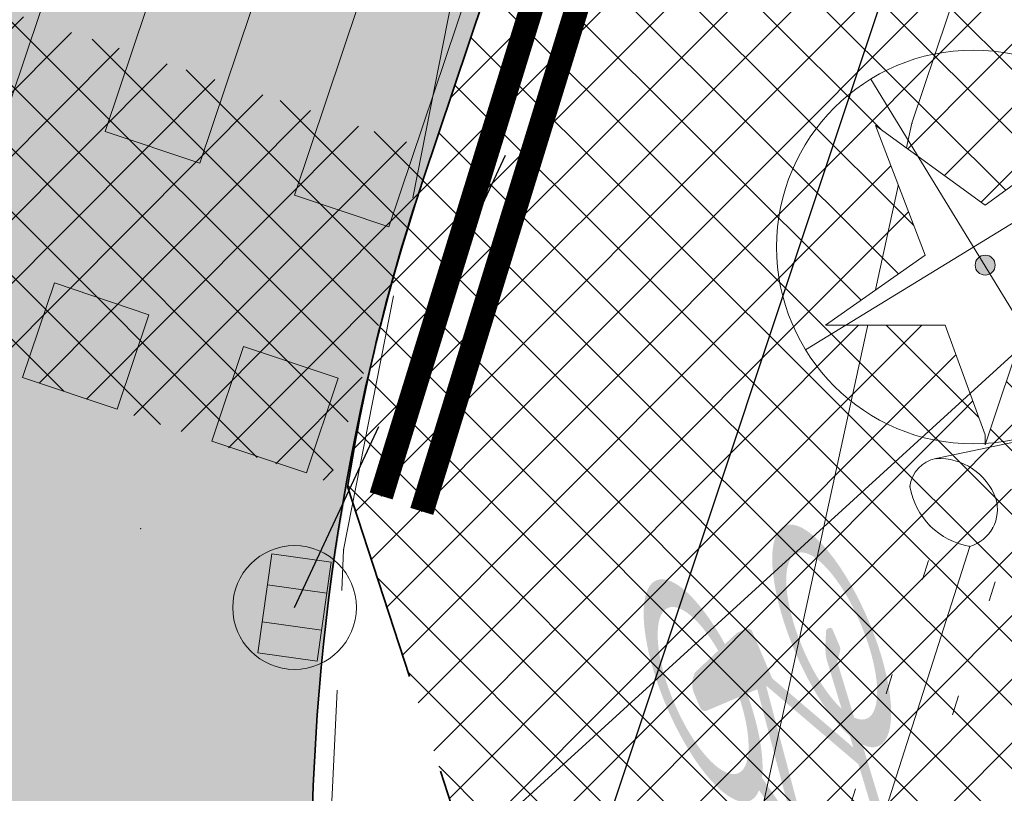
# Model space of a CAD drawing. Header units: metres. Extents: x 6599594 to 6600699, y 5687867 to 5691114.
# Tile 18 of 256: x 6599845 to 6599850, y 5688537 to 5688541. Entities that reach past the tile are written whole.
import ezdxf

# ---------------------------------------------------------------- set-up
doc = ezdxf.new("R2010")
doc.units = ezdxf.units.M
doc.header["$MEASUREMENT"] = 0
doc.set_wipeout_variables(frame=1)
for name, pattern in [('1', [0]), ('BUF', [0]), ('BUG', [1.5, 1, -0.5]), ('BUW', [1.5, 1, -0.5]), ('GUK', [2, 1.5, -0.5]), ('GUZ', [1, 0.5, -0.5]), ('L_0_06', [2, 1.5, -0.5]), ('L_0_5D_00', [0.75, 0, 0.5, -0.25]), ('UBE', [1.5, 1, -0.5]), ('UPE', [0]), ('UPT', [0])]:
    doc.linetypes.add(name, pattern=pattern)
doc.layers.get('0').update_dxf_attribs({"color": 253, "linetype": 'CONTINUOUS', "lineweight": 13})
for name, color, linetype in [('__gaPionowe', 7, 'CONTINUOUS'), ('__gaPoziome', 7, 'CONTINUOUS'), ('ga_peo', 7, 'CONTINUOUS'), ('zzz.gaHSDomyslna', 7, 'CONTINUOUS')]:
    doc.layers.add(name, color=color, linetype=linetype)
for name, color, linetype, lineweight in [('_kd', 14, 'CONTINUOUS', 30), ('_KDPRZYKANALIK', 14, 'BUW', 30), ('_kolor jezdnia', 4, '1', 0), ('_kolor ścieżka', 10, '1', 0), ('_kolor ścieżka @ 1', 10, '1', 0), ('_kraweznik', 7, 'CONTINUOUS', 35), ('_kraweznik niski', 150, 'CONTINUOUS', 35), ('_obrzeze', 10, 'BUG', 35), ('_wycinka', 10, 'BUF', 15), ('Dzialki', 130, '1', 30), ('Kontury', 252, 'GUK', 9), ('OT_Komunikacja', 7, 'CONTINUOUS', 0), ('OT_ZagospodarowanieTerenu_P', 7, 'CONTINUOUS', 0), ('UEEPB_L_0', 1, 'UBE', 9), ('UEEPON_L_0', 1, 'UPE', 9), ('UTTPOM_L_0', 30, 'UPT', 9), ('Uzytki', 252, 'GUZ', 9)]:
    doc.layers.add(name, color=color, linetype=linetype, lineweight=lineweight)
doc.styles.get("Standard").update_dxf_attribs({"font": 'ARIALN.TTF', "width": 0.75, "height": 1.199999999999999})
doc.dimstyles.new('GA-LEADER', dxfattribs={"dimtxt": 1, "dimasz": 1, "dimexe": 1, "dimexo": 1, "dimgap": 1, "dimtad": 1, "dimtxsty": 'Standard', "dimcen": 1, "dimadec": 0, "dimazin": 0, "dimtfac": 1, "dimtmove": 0, "dimatfit": 3, "dimfxl": 1, "dimarcsym": 0})
pattern_1 = [(45, (0, 0), (-0.1590990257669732, 0.1590990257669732), []), (135, (0, 0), (-0.1590990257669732, -0.1590990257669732), [])]

# ---------------------------------------------------------------- blocks, each defined once
blk = doc.blocks.new('ergere')
at = {"layer": '_kd', "lineweight": 18}
for p, q in [((6591128.565092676, 5695242.152406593), (6591128.865092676, 5695242.152406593)), ((6591128.565092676, 5695241.964670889), (6591128.865092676, 5695241.964670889))]:
    blk.add_line(p, q, dxfattribs=at)
blk.add_lwpolyline([(6591128.565092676, 5695242.308538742), (6591128.865092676, 5695242.308538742), (6591128.865092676, 5695241.808538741), (6591128.565092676, 5695241.808538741)], close=True, dxfattribs=at)
blk.add_circle((6591128.715092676, 5695242.058538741), 0.31, dxfattribs=at)
blk = doc.blocks.new('gaHSPos')
at = {"color": 0, "linetype": 'Continuous', "lineweight": 0}
blk.add_point((0, 0), dxfattribs=at)
blk = doc.blocks.new('*U56')
at = {"layer": 'zzz.gaHSDomyslna', "color": 180, "const_width": 0.12}
blk.add_lwpolyline([(0, 0), (-1.272550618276, -4.127611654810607)], dxfattribs=at)
at = {"color": 180}
for p in [(0, 0), (-1.272550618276, -4.127611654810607)]:
    blk.add_blockref('gaHSPos', p, dxfattribs=at)
blk = doc.blocks.new('ddddd')
at = {"layer": '_wycinka'}
for p, q in [((6600244.106448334, 5690836.218476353), (6600245.135551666, 5690834.535523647)), ((6600245.462476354, 5690835.891551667), (6600243.779523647, 5690834.862448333))]:
    blk.add_line(p, q, dxfattribs=at)
blk.add_circle((6600244.621, 5690835.377), 0.986329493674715, dxfattribs=at)
blk = doc.blocks.new('148')
at = {"color": 0, "linetype": 'Continuous', "lineweight": 13}
blk.add_wipeout([(-2.0004137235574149e-13, -1.7000000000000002), (-0.39999999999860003, -0.6000000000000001), (-1.6, -0.6000000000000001), (-0.6000000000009, 0.09999999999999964), (-1.0999999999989, 1.4000000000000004), (-2.0004137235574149e-13, 0.5999999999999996), (1.0999999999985, 1.4000000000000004), (0.6000000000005, 0.09999999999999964), (1.5, -0.6000000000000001), (0.4000000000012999, -0.6000000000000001), (-2.0004137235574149e-13, -1.8000000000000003)], dxfattribs=at)
at = {"linetype": 'Continuous', "lineweight": 13}
blk.add_hatch(color=0, dxfattribs=at).paths.add_polyline_path([(0, -0.1, 1), (0, 0.1, 1)])
at = {"color": 0, "linetype": 'Continuous', "lineweight": 13, "flags": 128}
blk.add_lwpolyline([(0, -1.7), (-0.4, -0.6), (-1.6, -0.6), (-0.6, 0.1), (-1.1, 1.399999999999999), (0, 0.6), (1.1, 1.399999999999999), (0.6, 0.1), (1.5, -0.6), (0.4, -0.6), (0, -1.8)], close=True, dxfattribs=at)
at = {"color": 0, "linetype": 'Continuous', "lineweight": 13}
blk.add_circle((0, 0), 0.1, dxfattribs=at)
blk = doc.blocks.new('*U1202')
at = {"layer": 'zzz.gaHSDomyslna'}
for points in [[(3.731772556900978, 0.1177824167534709), (4.689899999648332, 2.969999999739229), (5.165000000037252, 2.814199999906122), (4.205743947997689, -0.0414379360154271)], [(4.679715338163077, -0.2006582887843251), (5.640200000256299, 2.658499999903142), (6.115299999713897, 2.502700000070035), (5.153686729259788, -0.3598786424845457)], [(5.627658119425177, -0.5190989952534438), (6.590400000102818, 2.347000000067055), (7.065600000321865, 2.191200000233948), (6.101629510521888, -0.6783193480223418)], [(4.424962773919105, -0.9590125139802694), (4.898934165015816, -1.118232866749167), (4.739699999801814, -1.592199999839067), (4.265700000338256, -1.433000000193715)], [(5.372905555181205, -1.277453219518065), (5.846876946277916, -1.436673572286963), (5.687699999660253, -1.910699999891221), (5.213700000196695, -1.751399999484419)]]:
    blk.add_hatch(color=182, dxfattribs=at).paths.add_polyline_path(points)
at = {"layer": 'zzz.gaHSDomyslna', "color": 182, "linetype": 'Continuous', "lineweight": 0}
for points in [[(3.731772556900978, 0.1177824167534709), (4.689899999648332, 2.969999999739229), (5.165000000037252, 2.814199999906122), (4.205743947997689, -0.0414379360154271)], [(4.679715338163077, -0.2006582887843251), (5.640200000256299, 2.658499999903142), (6.115299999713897, 2.502700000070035), (5.153686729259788, -0.3598786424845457)], [(5.627658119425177, -0.5190989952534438), (6.590400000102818, 2.347000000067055), (7.065600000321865, 2.191200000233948), (6.101629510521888, -0.6783193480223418)], [(4.424962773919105, -0.9590125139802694), (4.898934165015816, -1.118232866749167), (4.739699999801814, -1.592199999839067), (4.265700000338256, -1.433000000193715)], [(5.372905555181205, -1.277453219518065), (5.846876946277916, -1.436673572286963), (5.687699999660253, -1.910699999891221), (5.213700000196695, -1.751399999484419)]]:
    blk.add_lwpolyline(points, close=True, dxfattribs=at)
at = {"layer": 'zzz.gaHSDomyslna', "color": 182}
blk.add_blockref('gaHSPos', (5.884828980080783, -1.97688072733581), dxfattribs=at)
blk = doc.blocks.new('z.ga4-peo_5')
at = {"layer": 'ga_peo'}
h = blk.add_hatch(color=250, dxfattribs=at)
h.paths.add_polyline_path([(-0.25, 0, 1), (0.25, 0, 1)])
h.paths.add_polyline_path([(0.22, 0, -1), (-0.22, 0, -1)], flags=16)
blk.add_hatch(color=7, dxfattribs=at).paths.add_polyline_path([(-0.22, 0, 1), (0.22, 0, 1)])
blk = doc.blocks.new('*U1281')
at = {"layer": 'zzz.gaHSDomyslna', "color": 182, "rotation": 266.7107383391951}
blk.add_blockref('z.ga4-peo_5', (0, 0), dxfattribs=at)
at = {"layer": 'zzz.gaHSDomyslna', "color": 182}
blk.add_blockref('gaHSPos', (0, 0), dxfattribs=at)
blk.add_blockref('gaHSPos', (0, 0), dxfattribs=at)
blk = doc.blocks.new('*U1225')
at = {"linetype": 'Continuous', "lineweight": 0}
h = blk.add_hatch(color=0, dxfattribs=at)
edge = h.paths.add_edge_path()
edge.add_ellipse((-0.3500000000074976, 0.5999999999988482), major_axis=(0, 0.6000000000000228), ratio=0.3333333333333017, start_angle=352.7756741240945, end_angle=347.298609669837)
edge.add_line((-0.2379739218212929, 1.097042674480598), (-0.2315602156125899, 1.156915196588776))
edge.add_line((-0.2315602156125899, 1.156915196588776), (0.0049111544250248, 0.6839724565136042))
edge.add_arc((-0.0171736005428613, 0.672930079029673), 0.0246915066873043, -6.480149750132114e-12, 26.56505117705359, ccw=False)
edge.add_line((0.007517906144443, 0.6729300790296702), (0.0075179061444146, 0.4246915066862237))
edge.add_arc((0.032209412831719, 0.4246915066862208), 0.0246915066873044, 180, 270.0000000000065)
edge.add_line((0.032209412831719, 0.3999999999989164), (0.0760291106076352, 0.3999999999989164))
edge.add_arc((0.0760291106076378, 0.4246915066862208), 0.0246915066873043, 269.9999999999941, 290.3551038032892)
edge.add_line((0.0846177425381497, 0.4015418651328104), (0.1583063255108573, 0.4288806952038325))
edge.add_ellipse((0.349999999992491, 0.5999999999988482), major_axis=(0, 0.6000000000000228), ratio=0.3333333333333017, start_angle=131.7543516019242, end_angle=366.2961051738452)
edge.add_line((0.2871538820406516, 1.169608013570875), (0.2152697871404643, 1.519009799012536))
edge.add_line((0.2152697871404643, 1.519009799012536), (0.2505309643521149, 1.76523323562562))
edge.add_line((0.2505309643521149, 1.76523323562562), (0.256238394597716, 1.765233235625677))
edge.add_line((0.256238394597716, 1.765233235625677), (0.271304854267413, 1.807733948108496))
edge.add_line((0.271304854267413, 1.807733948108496), (0.271304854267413, 1.863168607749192))
edge.add_line((0.271304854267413, 1.863168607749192), (0.1430894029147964, 1.863168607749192))
edge.add_line((0.1430894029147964, 1.863168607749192), (0.1368954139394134, 1.807733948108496))
edge.add_line((0.1368954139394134, 1.807733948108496), (0.2025543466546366, 1.765233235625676))
edge.add_line((0.2025543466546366, 1.765233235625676), (0.1848099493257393, 1.641330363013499))
edge.add_line((0.1848099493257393, 1.641330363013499), (-0.1796683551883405, 1.641330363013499))
edge.add_line((-0.1796683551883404, 1.641330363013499), (-0.1591600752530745, 1.832776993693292))
edge.add_spline(control_points=[(-0.1591600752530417, 1.832776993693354), (-0.1570904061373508, 1.839129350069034), (-0.1468880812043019, 1.858757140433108), (-0.1198635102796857, 1.861324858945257), (-0.1004585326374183, 1.863168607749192)], knot_values=[0, 0, 0, 0, 0.0202501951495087, 0.0718217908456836, 0.0718217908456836, 0.0718217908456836, 0.0718217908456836], degree=3, periodic=0)
edge.add_line((-0.1004585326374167, 1.863168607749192), (-0.0500000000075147, 1.863168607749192))
edge.add_line((-0.0500000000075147, 1.863168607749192), (-0.0500000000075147, 1.999999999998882))
edge.add_line((-0.0500000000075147, 1.999999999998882), (-0.1309817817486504, 1.999999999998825))
edge.add_spline(control_points=[(-0.13098178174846, 1.999999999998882), (-0.1393453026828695, 1.998699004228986), (-0.1489517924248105, 1.994455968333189), (-0.1568901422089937, 1.98915083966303)], knot_values=[0.0674842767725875, 0.0674842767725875, 0.0674842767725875, 0.0674842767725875, 0.0937358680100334, 0.0937358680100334, 0.0937358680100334, 0.0937358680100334], degree=3, periodic=0)
edge.add_arc((-0.1158451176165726, 1.918452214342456), 0.0817495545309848, 120.1378761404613, 168.8932970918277)
edge.add_line((-0.1960635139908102, 1.934200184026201), (-0.2789103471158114, 1.160817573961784))
h.paths.add_polyline_path([(-0.1948081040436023, 1.499999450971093), (0.1645697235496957, 1.499999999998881), (0.0499999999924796, 0.6999999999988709), (-0.2221906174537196, 1.244381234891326)], flags=16)
edge = h.paths.add_edge_path(flags=16)
edge.add_ellipse((-0.3500000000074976, 0.5999999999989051), major_axis=(0, -0.4499999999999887), ratio=0.3500721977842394, start_angle=172.4065935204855, end_angle=524.7460656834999, ccw=False)
edge.add_line((-0.293937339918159, 1.020539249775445), (-0.3245900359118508, 0.7343935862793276))
edge.add_arc((-0.3373168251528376, 0.7357569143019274), 0.0127996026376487, 322.797032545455, 353.88563826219, ccw=False)
edge.add_line((-0.3271219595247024, 0.7280177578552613), (-0.3593446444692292, 0.6855705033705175))
edge.add_arc((-0.3302445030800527, 0.6634799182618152), 0.0365350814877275, 142.7970325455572, 179.9999999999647)
edge.add_line((-0.3667795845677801, 0.6634799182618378), (-0.366779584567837, 0.5711774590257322))
edge.add_arc((-0.3539799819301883, 0.5711774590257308), 0.0127996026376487, 180, 270.0000000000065)
edge.add_line((-0.3539799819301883, 0.558377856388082), (-0.3459871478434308, 0.558377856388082))
edge.add_arc((-0.345987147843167, 0.5711774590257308), 0.0127996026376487, 269.9999999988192, 333.0194612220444)
edge.add_spline(control_points=[(-0.3345806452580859, 0.5653704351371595), (-0.3223100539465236, 0.5894730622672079), (-0.3007053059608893, 0.6324936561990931), (-0.2827209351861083, 0.6805993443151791), (-0.2801993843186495, 0.7028830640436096), (-0.2800171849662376, 0.7045650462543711)], knot_values=[0.0078877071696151, 0.0078877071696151, 0.0078877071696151, 0.0078877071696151, 0.089430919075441, 0.1528578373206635, 0.1580227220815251, 0.1580227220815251, 0.1580227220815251, 0.1580227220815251], degree=3, periodic=0)
edge.add_line((-0.2800171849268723, 0.7045650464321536), (-0.2531900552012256, 0.9549987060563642))
edge = h.paths.add_edge_path(flags=16)
edge.add_line((0.195220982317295, 1.379012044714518), (0.2489608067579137, 1.117802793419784))
edge.add_ellipse((0.349999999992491, 0.5999999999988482), major_axis=(0, 0.6000000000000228), ratio=0.3333333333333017, start_angle=371.0414200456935, end_angle=423.1107733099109)
edge.add_line((0.1527973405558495, 0.6999999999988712), (0.0979809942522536, 0.6999999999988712))
edge.add_line((0.0979809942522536, 0.6999999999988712), (0.195220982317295, 1.379012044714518))
edge = h.paths.add_edge_path(flags=16)
edge.add_ellipse((0.349999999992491, 0.5999999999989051), major_axis=(0, -0.4499999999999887), ratio=0.3500721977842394, start_angle=316.31798467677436, end_angle=596.9330963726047, ccw=False)
edge.add_line((0.2020913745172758, 0.4451251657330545), (0.3499999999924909, 0.4999999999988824))
edge.add_arc((0.2781116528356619, 0.5949437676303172), 0.1190892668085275, 307.1318264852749, 362.4333669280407)
edge.add_line((0.3970935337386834, 0.5999999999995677), (0.3970935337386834, 0.6753084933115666))
edge.add_arc((0.372402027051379, 0.6753084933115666), 0.0246915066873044, 0, 90)
edge.add_line((0.372402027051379, 0.699999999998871), (0.1964064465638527, 0.6999999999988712))

msp = doc.modelspace()

# ---------------------------------------------------------------- hatches: boundary and pattern name
at = {"layer": '_kolor jezdnia'}
h = msp.add_hatch(dxfattribs=at)
h.set_pattern_fill('ANSI37', color=4, scale=3.5)
h.set_pattern_definition([(45, (0, 0), (-0.3093592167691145, 0.3093592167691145), []), (135, (0, 0), (-0.3093592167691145, -0.3093592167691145), [])])
edge = h.paths.add_edge_path()
edge.add_line((6599833.066047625, 5688539.933393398), (6599850.649511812, 5688527.983462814))
edge.add_arc((6599857.337592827, 5688536.653968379), 10.95025544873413, 169.5012687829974, 232.3548431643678, ccw=False)
edge.add_arc((6599858.085851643, 5688536.618142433), 11.69295282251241, 162.2507788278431, 169.9967502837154, ccw=False)
edge.add_line((6599846.949484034, 5688540.182754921), (6599847.823506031, 5688542.793750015))
edge.add_line((6599847.823506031, 5688542.793750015), (6599849.895278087, 5688548.982823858))
edge.add_line((6599849.895278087, 5688548.982823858), (6599852.434748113, 5688556.56906746))
edge.add_line((6599852.434748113, 5688556.56906746), (6599928.48625871, 5688783.760284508))
edge.add_line((6599928.48625871, 5688783.760284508), (6599931.025728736, 5688791.34652811))
edge.add_line((6599931.025728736, 5688791.34652811), (6599996.657773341, 5688987.411326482))
edge.add_line((6599996.657773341, 5688987.411326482), (6599999.197243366, 5688994.997570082))
edge.add_line((6599999.197243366, 5688994.997570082), (6600021.930100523, 5689062.908193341))
edge.add_line((6600021.930100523, 5689062.908193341), (6600017.620224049, 5689067.371531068))
edge.add_line((6600017.620224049, 5689067.371531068), (6600016.714558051, 5689064.654078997))
edge.add_line((6600016.714558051, 5689064.654078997), (6600012.423620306, 5689051.835617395))
edge.add_line((6600012.423620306, 5689051.835617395), (6600009.884150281, 5689044.249373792))
edge.add_line((6600009.884150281, 5689044.249373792), (6599977.53516164, 5688947.612159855))
edge.add_line((6599977.53516164, 5688947.612159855), (6599974.995691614, 5688940.025916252))
edge.add_line((6599974.995691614, 5688940.025916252), (6599942.096912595, 5688841.746295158))
edge.add_line((6599942.096912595, 5688841.746295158), (6599939.557442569, 5688834.160051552))
edge.add_line((6599939.557442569, 5688834.160051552), (6599882.679288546, 5688664.246042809))
edge.add_line((6599882.679288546, 5688664.246042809), (6599880.139818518, 5688656.659799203))
edge.add_line((6599880.139818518, 5688656.659799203), (6599852.46454386, 5688573.984527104))
edge.add_line((6599852.46454386, 5688573.984527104), (6599842.470137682, 5688544.127903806))
edge.add_arc((6599835.706422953, 5688546.652910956), 7.219660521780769, 248.5480913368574, 339.52856074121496, ccw=False)
h.paths.add_polyline_path([(6600044.653202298, 5689172.271628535), (6600046.276244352, 5689181.431901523), (6600047.759199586, 5689189.801539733), (6600051.0603021, 5689208.432603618), (6600052.368792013, 5689215.817578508), (6600054.808584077, 5689229.587499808), (6600056.11707399, 5689236.972474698), (6600057.346666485, 5689243.912161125), (6600058.655146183, 5689251.297078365), (6600058.831439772, 5689252.292060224), (6600060.098987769, 5689259.445963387), (6600060.139929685, 5689259.677035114), (6600061.407468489, 5689266.830886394), (6600072.329030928, 5689328.470998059), (6600073.637511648, 5689335.855921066), (6600077.337304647, 5689356.73715072), (6600078.820259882, 5689365.106788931), (6600081.142794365, 5689378.214921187), (6600082.538516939, 5689386.092227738), (6600095.187867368, 5689457.483787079), (6600091.082877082, 5689465.8405575), (6600089.043088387, 5689454.328211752), (6600087.870641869, 5689447.711051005), (6600087.560133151, 5689445.958573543), (6600086.562151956, 5689440.326076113), (6600082.433200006, 5689417.022719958), (6600080.95024477, 5689408.65308175), (6600077.202698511, 5689387.502337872), (6600075.719743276, 5689379.132699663), (6600073.469199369, 5689366.430874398), (6600071.986244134, 5689358.061236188), (6600069.98686466, 5689346.776955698), (6600068.591142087, 5689338.899649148), (6600065.559290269, 5689321.78820693), (6600064.163567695, 5689313.910900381), (6600059.719426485, 5689288.828650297), (6600058.323703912, 5689280.951343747), (6600057.563846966, 5689276.662793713), (6600056.168124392, 5689268.785487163), (6600054.804920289, 5689261.091711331), (6600053.409197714, 5689253.21440478), (6600053.264817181, 5689252.399536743), (6600051.869094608, 5689244.522230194), (6600051.183555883, 5689240.653124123), (6600049.787833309, 5689232.775817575), (6600046.593849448, 5689214.749319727), (6600045.198126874, 5689206.872013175), (6600044.41754409, 5689202.466488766), (6600042.934588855, 5689194.096850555), (6600036.429952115, 5689157.38538759), (6600034.946996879, 5689149.01574938), (6600030.579776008, 5689124.367629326), (6600027.529365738, 5689107.151445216), (6600024.895072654, 5689094.014582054), (6600030.583685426, 5689094.264316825), (6600032.945013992, 5689106.191885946), (6600043.170247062, 5689163.901990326)])
edge = h.paths.add_edge_path()
edge.add_line((6600111.106812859, 5689535.144351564), (6600111.256844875, 5689535.85214863))
edge.add_line((6600111.256844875, 5689535.85214863), (6600112.915748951, 5689543.678261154))
edge.add_line((6600112.915748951, 5689543.678261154), (6600117.304772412, 5689564.384094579))
edge.add_line((6600117.304772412, 5689564.384094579), (6600119.067357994, 5689572.699339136))
edge.add_line((6600119.067357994, 5689572.699339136), (6600120.087667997, 5689577.512794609))
edge.add_line((6600120.087667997, 5689577.512794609), (6600121.642890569, 5689584.849775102))
edge.add_line((6600121.642890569, 5689584.849775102), (6600128.436769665, 5689616.900852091))
edge.add_line((6600128.436769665, 5689616.900852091), (6600129.991992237, 5689624.237832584))
edge.add_line((6600129.991992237, 5689624.237832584), (6600132.660554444, 5689636.827148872))
edge.add_line((6600132.660554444, 5689636.827148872), (6600133.208838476, 5689639.444704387))
edge.add_line((6600133.208838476, 5689639.444704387), (6600134.848957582, 5689647.274775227))
edge.add_line((6600134.848957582, 5689647.274775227), (6600138.97649476, 5689666.979995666))
edge.add_line((6600138.97649476, 5689666.979995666), (6600140.51410642, 5689674.320687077))
edge.add_line((6600140.51410642, 5689674.320687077), (6600145.209128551, 5689696.735129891))
edge.add_line((6600145.209128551, 5689696.735129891), (6600146.746740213, 5689704.075821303))
edge.add_line((6600146.746740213, 5689704.075821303), (6600151.462308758, 5689726.588354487))
edge.add_line((6600151.462308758, 5689726.588354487), (6600152.999920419, 5689733.929045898))
edge.add_line((6600152.999920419, 5689733.929045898), (6600155.244070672, 5689744.642813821))
edge.add_line((6600155.244070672, 5689744.642813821), (6600156.781682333, 5689751.983505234))
edge.add_line((6600156.781682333, 5689751.983505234), (6600161.635515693, 5689775.156126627))
edge.add_line((6600161.635515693, 5689775.156126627), (6600163.378142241, 5689783.475576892))
edge.add_line((6600163.378142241, 5689783.475576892), (6600163.850769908, 5689785.731942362))
edge.add_line((6600163.850769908, 5689785.731942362), (6600167.028500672, 5689800.902704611))
edge.add_line((6600167.028500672, 5689800.902704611), (6600179.49088801, 5689860.399222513))
edge.add_line((6600179.49088801, 5689860.399222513), (6600181.233514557, 5689868.718672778))
edge.add_line((6600181.233514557, 5689868.718672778), (6600181.84713393, 5689871.648144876))
edge.add_line((6600181.84713393, 5689871.648144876), (6600183.384745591, 5689878.988836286))
edge.add_line((6600183.384745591, 5689878.988836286), (6600184.935818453, 5689886.393792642))
edge.add_line((6600184.935818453, 5689886.393792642), (6600186.575937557, 5689894.223863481))
edge.add_line((6600186.575937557, 5689894.223863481), (6600194.05133812, 5689929.912074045))
edge.add_line((6600194.05133812, 5689929.912074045), (6600195.691457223, 5689937.742144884))
edge.add_line((6600195.691457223, 5689937.742144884), (6600202.915799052, 5689972.231779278))
edge.add_line((6600202.915799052, 5689972.231779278), (6600204.555918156, 5689980.061850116))
edge.add_line((6600204.555918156, 5689980.061850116), (6600206.062781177, 5689987.255744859))
edge.add_line((6600206.062781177, 5689987.255744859), (6600207.702900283, 5689995.085815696))
edge.add_line((6600207.702900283, 5689995.085815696), (6600210.232559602, 5690007.162628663))
edge.add_line((6600210.232559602, 5690007.162628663), (6600211.694938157, 5690014.144150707))
edge.add_arc((6600028.177652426, 5690052.584442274), 187.5000004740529, 348.1696294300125, 357.4195276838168)
edge.add_line((6600215.487522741, 5690044.142720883), (6600208.310270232, 5690026.480446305))
edge.add_arc((6600032.903933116, 5690051.97907145), 177.2500013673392, 348.1696294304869, 351.7289130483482, ccw=False)
edge.add_line((6600206.38894146, 5690015.640182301), (6600205.966941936, 5690013.625519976))
edge.add_line((6600205.966941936, 5690013.625519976), (6600204.326822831, 5690005.795449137))
edge.add_line((6600204.326822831, 5690005.795449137), (6600197.076961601, 5689971.183982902))
edge.add_line((6600197.076961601, 5689971.183982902), (6600195.334335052, 5689962.864532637))
edge.add_line((6600195.334335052, 5689962.864532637), (6600193.44722506, 5689953.855305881))
edge.add_line((6600193.44722506, 5689953.855305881), (6600191.909227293, 5689946.512771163))
edge.add_line((6600191.909227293, 5689946.512771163), (6600185.496844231, 5689915.899498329))
edge.add_line((6600185.496844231, 5689915.899498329), (6600183.856521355, 5689908.068454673))
edge.add_line((6600183.856521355, 5689908.068454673), (6600182.066605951, 5689899.523243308))
edge.add_line((6600182.066605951, 5689899.523243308), (6600180.32407057, 5689891.204228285))
edge.add_line((6600180.32407057, 5689891.204228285), (6600174.320344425, 5689862.541919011))
edge.add_line((6600174.320344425, 5689862.541919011), (6600172.577809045, 5689854.222903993))
edge.add_line((6600172.577809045, 5689854.222903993), (6600163.663810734, 5689811.666703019))
edge.add_line((6600163.663810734, 5689811.666703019), (6600162.023782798, 5689803.837067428))
edge.add_line((6600162.023782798, 5689803.837067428), (6600160.924220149, 5689798.587659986))
edge.add_line((6600160.924220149, 5689798.587659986), (6600159.279208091, 5689790.734229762))
edge.add_line((6600159.279208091, 5689790.734229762), (6600157.107250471, 5689780.365115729))
edge.add_line((6600157.107250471, 5689780.365115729), (6600155.462238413, 5689772.511685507))
edge.add_line((6600155.462238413, 5689772.511685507), (6600153.380318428, 5689762.572418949))
edge.add_line((6600153.380318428, 5689762.572418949), (6600151.735124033, 5689754.718118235))
edge.add_line((6600151.735124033, 5689754.718118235), (6600148.586504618, 5689739.686336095))
edge.add_line((6600148.586504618, 5689739.686336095), (6600146.885007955, 5689731.563243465))
edge.add_line((6600146.885007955, 5689731.563243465), (6600141.75088822, 5689707.052510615))
edge.add_line((6600141.75088822, 5689707.052510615), (6600140.110896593, 5689699.223048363))
edge.add_line((6600140.110896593, 5689699.223048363), (6600133.483561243, 5689667.583574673))
edge.add_line((6600133.483561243, 5689667.583574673), (6600131.860394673, 5689659.834436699))
edge.add_line((6600131.860394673, 5689659.834436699), (6600131.740984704, 5689659.26436315))
edge.add_line((6600131.740984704, 5689659.26436315), (6600130.117814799, 5689651.515209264))
edge.add_line((6600130.117814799, 5689651.515209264), (6600127.27873359, 5689637.961189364))
edge.add_line((6600127.27873359, 5689637.961189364), (6600126.924568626, 5689636.290366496))
edge.add_line((6600126.924568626, 5689636.290366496), (6600125.166244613, 5689627.995226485))
edge.add_line((6600125.166244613, 5689627.995226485), (6600118.009503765, 5689594.232298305))
edge.add_line((6600118.009503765, 5689594.232298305), (6600116.25117975, 5689585.937158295))
edge.add_line((6600116.25117975, 5689585.937158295), (6600113.665314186, 5689573.737975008))
edge.add_line((6600113.665314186, 5689573.737975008), (6600111.898534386, 5689565.402943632))
edge.add_line((6600111.898534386, 5689565.402943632), (6600104.889982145, 5689532.339115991))
edge.add_line((6600104.889982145, 5689532.339115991), (6600103.22663594, 5689524.492047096))
edge.add_line((6600103.22663594, 5689524.492047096), (6600096.623876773, 5689493.342605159))
edge.add_line((6600096.623876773, 5689493.342605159), (6600094.968986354, 5689485.535427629))
edge.add_line((6600094.968986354, 5689485.535427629), (6600094.300101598, 5689482.379870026))
edge.add_line((6600094.300101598, 5689482.379870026), (6600099.182814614, 5689478.891218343))
edge.add_line((6600099.182814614, 5689478.891218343), (6600099.494506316, 5689480.361667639))
edge.add_line((6600099.494506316, 5689480.361667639), (6600111.106812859, 5689535.144351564))
edge = h.paths.add_edge_path()
edge.add_arc((6600239.213891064, 5690851.400367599), 10.00000000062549, -2.8342403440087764, 76.13703556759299, ccw=False)
edge.add_line((6600249.201658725, 5690850.905901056), (6600249.082723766, 5690848.503524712))
edge.add_line((6600249.082723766, 5690848.503524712), (6600247.016487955, 5690806.767468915))
edge.add_line((6600247.016487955, 5690806.767468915), (6600246.092398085, 5690789.152178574))
edge.add_line((6600246.092398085, 5690789.152178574), (6600233.768116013, 5690572.015170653))
edge.add_line((6600233.768116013, 5690572.015170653), (6600228.959056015, 5690465.296202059))
edge.add_line((6600228.959056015, 5690465.296202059), (6600234.588724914, 5690465.017134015))
edge.add_line((6600234.588724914, 5690465.017134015), (6600239.262540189, 5690571.767576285))
edge.add_line((6600239.262540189, 5690571.767576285), (6600252.50503885, 5690806.400146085))
edge.add_line((6600252.50503885, 5690806.400146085), (6600254.569211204, 5690848.094521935))
edge.add_arc((6600262.559425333, 5690847.6989487), 7.999999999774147, 76.13703557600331, 177.1657596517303, ccw=False)
edge.add_line((6600264.476229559, 5690855.465921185), (6600241.609896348, 5690861.109083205))
edge = h.paths.add_edge_path()
edge.add_line((6600250.031475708, 5690451.625307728), (6600250.231741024, 5690455.772579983))
edge.add_line((6600250.231741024, 5690455.772579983), (6600246.257763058, 5690456.417303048))
edge.add_line((6600246.257763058, 5690456.417303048), (6600242.171761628, 5690456.61060902))
edge.add_arc((6600242.563100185, 5690464.586983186), 7.985968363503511, 176.9123644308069, 267.1911945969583, ccw=False)
edge.add_line((6600234.588724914, 5690465.017134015), (6600228.959056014, 5690465.296202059))
edge.add_arc((6600220.965133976, 5690465.657286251), 8.002072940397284, 267.8289300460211, 357.413716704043, ccw=False)
edge.add_line((6600220.661989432, 5690457.660957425), (6600212.406915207, 5690458.119572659))
edge.add_line((6600212.406915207, 5690458.119572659), (6600208.431872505, 5690457.817501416))
edge.add_line((6600208.431872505, 5690457.817501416), (6600208.233912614, 5690454.548331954))
edge.add_line((6600208.233912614, 5690454.548331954), (6600212.129565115, 5690453.127270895))
edge.add_line((6600212.129565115, 5690453.127270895), (6600218.640548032, 5690452.76554962))
edge.add_line((6600218.640548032, 5690452.76554962), (6600216.486747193, 5690452.885205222))
edge.add_line((6600216.486747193, 5690452.885205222), (6600220.468905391, 5690452.663974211))
edge.add_arc((6600220.025145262, 5690444.676291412), 7.99999997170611, -0.3386579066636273, 86.8201700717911, ccw=False)
edge.add_line((6600228.025005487, 5690444.629006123), (6600227.803602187, 5690439.649256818))
edge.add_line((6600227.803602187, 5690439.649256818), (6600226.885525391, 5690435.936828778))
edge.add_line((6600226.885525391, 5690435.936828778), (6600225.534849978, 5690405.967249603))
edge.add_line((6600225.534849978, 5690405.967249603), (6600226.115199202, 5690402.187514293))
edge.add_line((6600226.115199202, 5690402.187514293), (6600213.445139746, 5690121.008786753))
edge.add_line((6600213.445139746, 5690121.008786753), (6600213.352800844, 5690118.960058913))
edge.add_line((6600213.352800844, 5690118.960058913), (6600209.980184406, 5690044.131649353))
edge.add_arc((6600203.98626942, 5690044.401803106), 5.999999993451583, 257.4162346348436, 357.41934921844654, ccw=False)
edge.add_line((6600202.679069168, 5690038.545931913), (6600201.589735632, 5690033.666039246))
edge.add_line((6600201.589735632, 5690033.666039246), (6600203.67987942, 5690033.199458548))
edge.add_arc((6600202.372679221, 5690027.343587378), 5.999999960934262, -8.27108729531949, 77.41623506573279, ccw=False)
edge.add_line((6600208.310270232, 5690026.480446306), (6600215.487522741, 5690044.142720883))
edge.add_line((6600215.487522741, 5690044.142720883), (6600216.199687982, 5690059.9446614))
edge.add_line((6600216.199687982, 5690059.9446614), (6600216.537356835, 5690067.437056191))
edge.add_line((6600216.537356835, 5690067.437056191), (6600223.893528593, 5690230.66011469))
edge.add_line((6600223.893528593, 5690230.66011469), (6600224.231197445, 5690238.152509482))
edge.add_line((6600224.231197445, 5690238.152509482), (6600233.507835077, 5690443.987992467))
edge.add_arc((6600241.499722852, 5690443.627812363), 7.999999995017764, 87.29208981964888, 177.4195277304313, ccw=False)
edge.add_line((6600241.877677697, 5690451.618879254), (6600246.021541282, 5690451.422886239))
edge.add_line((6600246.021541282, 5690451.422886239), (6600246.427694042, 5690451.44338883))
edge.add_line((6600246.427694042, 5690451.44338883), (6600246.79397003, 5690451.461878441))
edge.add_line((6600246.79397003, 5690451.461878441), (6600250.031475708, 5690451.625307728))
edge = h.paths.add_edge_path()
edge.add_line((6600007.33756506, 5689086.20374581), (6600006.980466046, 5689080.740822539))
edge.add_line((6600006.980466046, 5689080.740822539), (6600007.229745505, 5689080.720859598))
edge.add_line((6600007.229745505, 5689080.720859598), (6600008.093335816, 5689080.601653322))
edge.add_line((6600008.093335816, 5689080.601653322), (6600008.702681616, 5689080.53831051))
edge.add_arc((6600008.140193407, 5689070.554142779), 9.999999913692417, -18.557800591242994, 86.77547804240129, ccw=False)
edge.add_line((6600017.620224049, 5689067.371531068), (6600021.930100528, 5689062.908193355))
edge.add_arc((6599734.83819726, 5689159.011261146), 302.7499967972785, 341.4922000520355, 343.8640860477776)
edge.add_arc((6600034.895369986, 5689072.315877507), 9.581213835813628, 98.63328270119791, 164.5273290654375, ccw=False)
edge.add_line((6600033.457137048, 5689081.788529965), (6600033.832640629, 5689081.798737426))
edge.add_line((6600033.832640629, 5689081.798737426), (6600034.422462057, 5689082.05700874))
edge.add_line((6600034.422462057, 5689082.05700874), (6600036.833623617, 5689082.139040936))
edge.add_line((6600036.833623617, 5689082.139040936), (6600036.730225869, 5689087.148851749))
edge.add_line((6600036.730225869, 5689087.148851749), (6600036.579860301, 5689087.134303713))
edge.add_arc((6600036.479565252, 5689093.136286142), 6.002820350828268, 169.1687651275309, 270.9573417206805, ccw=False)
edge.add_line((6600030.583685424, 5689094.264316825), (6600024.895072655, 5689094.014582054))
edge.add_arc((6600015.200558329, 5689096.162123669), 9.929528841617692, 271.0943432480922, 347.5094668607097, ccw=False)
edge.add_arc((6600014.909438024, 5689089.646776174), 3.446070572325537, 264.4236009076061, 278.0194998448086, ccw=False)
edge.add_line((6600014.574573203, 5689086.217014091), (6600014.299554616, 5689086.232508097))
edge.add_line((6600014.299554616, 5689086.232508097), (6600010.474232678, 5689086.448019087))
edge.add_line((6600010.474232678, 5689086.448019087), (6600007.33756506, 5689086.20374581))
edge = h.paths.add_edge_path()
edge.add_line((6600105.490725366, 5689463.953528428), (6600106.927559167, 5689464.047234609))
edge.add_line((6600106.927559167, 5689464.047234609), (6600107.835, 5689468.66))
edge.add_line((6600107.835, 5689468.66), (6600105.311960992, 5689469.414366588))
edge.add_arc((6600107.008997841, 5689477.232359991), 8.000059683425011, 168.0325628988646, 257.75291091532, ccw=False)
edge.add_line((6600099.182814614, 5689478.891218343), (6600094.300101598, 5689482.379870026))
edge.add_arc((6600586.245114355, 5689378.104238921), 502.8750369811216, 168.032376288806, 169.9522165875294)
edge.add_line((6600091.082877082, 5689465.8405575), (6600095.187867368, 5689457.483787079))
edge.add_arc((6600103.065173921, 5689456.088064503), 8.000000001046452, 77.7533362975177, 169.9524553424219, ccw=False)
edge.add_line((6600104.762140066, 5689463.906012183), (6600105.490725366, 5689463.953528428))
at = {"layer": '_kolor ścieżka'}
h = msp.add_hatch(dxfattribs=at)
h.set_pattern_fill('ANSI37', color=256, scale=1.8)
h.set_pattern_definition(pattern_1)
h.paths.add_polyline_path([(6599841.369873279, 5688542.172614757), (6599840.031729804, 5688540.873109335), (6599846.481133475, 5688538.671831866), (6599846.999667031, 5688540.332668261)])
at = {"layer": '_kolor ścieżka @ 1'}
h = msp.add_hatch(dxfattribs=at)
h.set_pattern_fill('ANSI37', color=10, scale=1.8)
h.set_pattern_definition(pattern_1)
edge = h.paths.add_edge_path()
edge.add_line((6599877.145262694, 5688659.244027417), (6599854.614951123, 5688591.938475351))
edge.add_line((6599854.614951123, 5688591.938475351), (6599854.214414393, 5688589.387325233))
edge.add_line((6599854.214414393, 5688589.387325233), (6599839.435327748, 5688545.233719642))
edge.add_arc((6599834.523035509, 5688547.748213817), 5.518450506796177, 246.51508714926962, 332.8930934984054, ccw=False)
edge.add_line((6599832.323891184, 5688542.686883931), (6599836.925902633, 5688539.594394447))
edge.add_arc((6599835.881373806, 5688546.52869976), 7.012533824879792, 278.5661808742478, 339.9794081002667)
edge.add_line((6599842.470137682, 5688544.127903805), (6599857.359687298, 5688588.607952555))
edge.add_line((6599857.359687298, 5688588.607952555), (6599857.303782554, 5688591.591210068))
edge.add_line((6599857.303782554, 5688591.591210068), (6599879.508971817, 5688657.925513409))
edge.add_line((6599879.508971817, 5688657.925513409), (6599879.193548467, 5688658.558370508))
edge.add_line((6599879.193548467, 5688658.558370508), (6599877.145262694, 5688659.244027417))
h.paths.add_polyline_path([(6599879.193548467, 5688658.558370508), (6599879.508971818, 5688657.925513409), (6599881.413574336, 5688663.615196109), (6599880.780717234, 5688663.299772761), (6599878.732431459, 5688663.985429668), (6599877.145262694, 5688659.244027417)])
h.paths.add_polyline_path([(6599938.92659587, 5688835.425765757), (6599938.611172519, 5688836.058622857), (6599936.562886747, 5688836.744279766), (6599878.732431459, 5688663.985429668), (6599880.780717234, 5688663.299772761), (6599881.413574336, 5688663.615196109)])
h.paths.add_polyline_path([(6599974.364844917, 5688941.291630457), (6599974.049421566, 5688941.924487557), (6599972.001135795, 5688942.610144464), (6599936.562886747, 5688836.744279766), (6599938.611172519, 5688836.058622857), (6599938.92659587, 5688835.425765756)])
h.paths.add_polyline_path([(6599974.049421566, 5688941.924487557), (6599974.364844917, 5688941.291630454), (6600009.253303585, 5689045.515087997), (6600008.937880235, 5689046.147945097), (6600006.889594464, 5689046.833602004), (6599972.001135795, 5688942.610144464)])
h.paths.add_polyline_path([(6600008.937880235, 5689046.147945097), (6600009.253303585, 5689045.515087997), (6600011.157906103, 5689051.204770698), (6600010.525049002, 5689050.889347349), (6600008.476763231, 5689051.575004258), (6600006.889594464, 5689046.833602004)])
edge = h.paths.add_edge_path()
edge.add_arc((6599858.085851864, 5688536.618142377), 11.69295304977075, 162.2507788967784, 169.9967501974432)
edge.add_line((6599846.570656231, 5688538.649255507), (6599849.824991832, 5688528.706403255))
edge.add_line((6599849.824991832, 5688528.706403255), (6599853.13552, 5688528.731057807))
edge.add_line((6599853.13552, 5688528.731057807), (6599849.868997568, 5688538.728963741))
edge.add_line((6599849.868997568, 5688538.728963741), (6599850.886451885, 5688541.768438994))
edge.add_line((6599850.886451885, 5688541.768438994), (6599849.938171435, 5688542.085872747))
edge.add_line((6599849.938171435, 5688542.085872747), (6599847.823506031, 5688542.793750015))
edge.add_line((6599847.823506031, 5688542.793750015), (6599846.949484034, 5688540.182754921))
edge = h.paths.add_edge_path()
edge.add_arc((6600008.743460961, 5689068.123037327), 7.659999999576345, 341.4922000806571, 372.1491631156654)
edge.add_line((6600016.231900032, 5689069.735141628), (6600014.371922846, 5689078.374983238))
edge.add_arc((6600008.140193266, 5689070.554142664), 10.00000004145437, 51.45178747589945, 78.26461791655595)
edge.add_line((6600010.174112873, 5689080.345116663), (6600010.018184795, 5689077.57739322))
edge.add_arc((6600009.814745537, 5689075.098871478), 2.486856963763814, 14.594442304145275, 85.30763078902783, ccw=False)
edge.add_line((6600012.221360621, 5689075.725498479), (6600013.747330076, 5689068.63716722))
edge.add_line((6600013.747330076, 5689068.63716722), (6600013.596857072, 5689066.921144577))
edge.add_line((6600013.596857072, 5689066.921144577), (6600008.476763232, 5689051.575004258))
edge.add_line((6600008.476763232, 5689051.575004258), (6600010.525049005, 5689050.889347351))
edge.add_line((6600010.525049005, 5689050.889347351), (6600011.157906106, 5689051.204770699))
edge.add_line((6600011.157906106, 5689051.204770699), (6600016.007289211, 5689065.69149478))

# ---------------------------------------------------------------- linework, layer by layer
for p in [(6599849.519999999, 5688538.789999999), (6599849.432303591, 5688538.741075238), (6599849.702819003, 5688538.739228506), (6599849.389999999, 5688538.650000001), (6599849.819999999, 5688538.59), (6599849.492040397, 5688538.452040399), (6599849.804880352, 5688538.442981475), (6599846.552, 5688538.332), (6599849.69, 5688538.349999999), (6599849.690000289, 5688538.350000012)]:
    msp.add_point(p)
at = {"layer": '_KDPRZYKANALIK'}
msp.add_line((6599846.306069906, 5688538.043807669), (6599848.846357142, 5688543.487519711), dxfattribs=at)
at = {"layer": '_kraweznik'}
msp.add_arc((6599857.446025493, 5688536.714343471), 11.05473928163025, 161.7147020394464, 201.0885831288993, dxfattribs=at)
at = {"layer": '_kraweznik niski'}
msp.add_line((6599847.823506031, 5688542.793750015), (6599846.949484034, 5688540.182754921), dxfattribs=at)
msp.add_arc((6599855.650429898, 5688537.23006258), 9.188299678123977, 161.2552008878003, 171.1374035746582, dxfattribs=at)
at = {"layer": '_obrzeze'}
msp.add_line((6599846.570656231, 5688538.649255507), (6599849.824991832, 5688528.706403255), dxfattribs=at)
at = {"layer": 'Dzialki', "linetype": 'CONTINUOUS'}
msp.add_line((6599846.599999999, 5688533.139999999), (6599862.41, 5688580.589999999), dxfattribs=at)
at = {"layer": 'Kontury', "flags": 128}
msp.add_lwpolyline([(6599859.38, 5688571.500000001), (6599846.599999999, 5688533.139999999)], dxfattribs=at)
at = {"layer": 'OT_Komunikacja', "linetype": 'L_0_06', "flags": 128}
msp.add_lwpolyline([(6599830.381, 5688541.518), (6599832.43, 5688540.17), (6599834.032999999, 5688539.808999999), (6599835.899000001, 5688539.769), (6599838.229, 5688540.283), (6599839.801, 5688541.378), (6599840.957000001, 5688542.641999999), (6599841.946, 5688544.233), (6599842.981, 5688546.463000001), (6599844.54, 5688549.766), (6599847.802, 5688558.673999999), (6599859.215999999, 5688593.004), (6599869.316, 5688623.313), (6599880.054, 5688655.461), (6599887.112, 5688676.928000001), (6599898.514, 5688710.594), (6599908.271, 5688739.608), (6599919.396, 5688772.84), (6599928.325, 5688799.898), (6599938.810999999, 5688831.006), (6599950.421, 5688865.375999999), (6599958.497000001, 5688888.960999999), (6599970.528, 5688925.428), (6599978.860999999, 5688950.605999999), (6599989.609, 5688982.858000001), (6599998.617999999, 5689010.071000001), (6600012.734, 5689051.822999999), (6600018.488999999, 5689069.467), (6600021.036000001, 5689068.575), (6600023.247, 5689067.867), (6600017.518000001, 5689050.600999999), (6600003.368, 5689008.782), (6599994.355999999, 5688981.576999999), (6599983.461999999, 5688948.918999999), (6599975.107999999, 5688923.722000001), (6599962.815999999, 5688887.686), (6599954.794, 5688863.779), (6599943.492999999, 5688829.895), (6599932.869999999, 5688798.349000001), (6599924.065999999, 5688771.694), (6599912.638000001, 5688737.741999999), (6599903.06, 5688709.048), (6599891.75, 5688675.233), (6599884.692999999, 5688654.154), (6599873.725, 5688621.617999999), (6599863.844999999, 5688591.383), (6599852.386, 5688557.182000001), (6599849.157, 5688547.781999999), (6599847.243, 5688541.844999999), (6599846.552, 5688538.332), (6599846.448, 5688536.110000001), (6599846.752000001, 5688533.656), (6599847.53, 5688531.899), (6599849.014000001, 5688530.028), (6599851.005, 5688527.600999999), (6599864.999, 5688518.208), (6599870.235, 5688514.64), (6599868.129999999, 5688511.801), (6599866.941, 5688509.679), (6599847.255, 5688522.615000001), (6599839.452999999, 5688528.171), (6599826.778999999, 5688536.641), (6599806.084999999, 5688550.355000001), (6599808.095, 5688552.987), (6599809.804999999, 5688555.463000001)], close=True, dxfattribs=at)
at = {"layer": 'OT_ZagospodarowanieTerenu_P'}
msp.add_point((6599849.767000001, 5688539.759), dxfattribs=at)
at = {"layer": 'UEEPB_L_0', "linetype": 'L_0_5D_00'}
for p, q in [((6599848.173321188, 5688534.18332142), (6599849.523321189, 5688538.403321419)), ((6599848.506678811, 5688534.07667858), (6599849.856678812, 5688538.2966785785))]:
    msp.add_line(p, q, dxfattribs=at)
at = {"layer": 'UEEPON_L_0', "linetype": 'Continuous', "flags": 128}
for points in [[(6599849.95, 5688538.88), (6599849.519999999, 5688538.789999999)], [(6599849.69, 5688538.349999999), (6599848.34, 5688534.13)]]:
    msp.add_lwpolyline(points, dxfattribs=at)
at = {"layer": 'UEEPON_L_0'}
for centre, radius, start, end in [((6599849.551598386, 5688538.630301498), 0.1627945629, 101.1921395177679, 173.0500529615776), ((6599849.534058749, 5688538.486088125), 0.304236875, 19.97129056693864, 92.64857454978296), ((6599849.750592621, 5688538.710592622), 0.3656480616, 189.5386539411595, 260.4613460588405), ((6599849.635594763, 5688538.534677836), 0.1925248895, 286.4147299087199, 16.69941321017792)]:
    msp.add_arc(centre, radius, start, end, dxfattribs=at)
at = {"layer": 'UTTPOM_L_0', "linetype": 'Continuous', "flags": 128}
for points in [[(6599849.4, 5688540.47), (6599862.99, 5688580.85)], [(6599844.89, 5688519.8), (6599849.4, 5688540.47)]]:
    msp.add_lwpolyline(points, dxfattribs=at)
at = {"layer": 'Uzytki', "flags": 128}
msp.add_lwpolyline([(6599859.38, 5688571.500000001), (6599846.599999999, 5688533.139999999)], dxfattribs=at)

# ---------------------------------------------------------------- block references
at = {"layer": '__gaPoziome'}
for name, p in [('*U1202', (6599840.6776, 5688540.6289)), ('*U56', (6599848.01265166, 5688542.73043414)), ('*U56', (6599848.216234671, 5688542.652878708)), ('*U1281', (6599845.534650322, 5688538.439268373))]:
    msp.add_blockref(name, p, dxfattribs=at)
at = {"layer": '__gaPoziome', "color": 182, "rotation": 202.9982607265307}
msp.add_blockref('*U1225', (6599848.441197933, 5688538.316774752), dxfattribs=at)
at = {"layer": '_kd', "rotation": 352.0013981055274}
msp.add_blockref('ergere', (-719647.2567746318, 965850.9032334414), dxfattribs=at)

# ---------------------------------------------------------------- leaders
at = {"layer": '__gaPionowe'}
msp.add_leader([(6599847.535557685, 5688534.15431444), (6599851.702238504, 5688537.448385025), (6599854.11259668, 5688538.219699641)], dimstyle='GA-LEADER', override={"dimasz": 0.3}, dxfattribs=at)

# ---------------------------------------------------------------- next in the draw order: block references
at = {"layer": 'OT_ZagospodarowanieTerenu_P', "linetype": 'Continuous', "xscale": 0.5, "yscale": 0.5, "zscale": 0.5}
msp.add_blockref('148', (6599849.767000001, 5688539.759), dxfattribs=at)

# ---------------------------------------------------------------- next in the draw order: linework, layer by layer
msp.add_point((6599849.4, 5688540.47))
at = {"layer": '_kraweznik'}
msp.add_line((6599849.895278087, 5688548.982823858), (6599846.949484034, 5688540.182754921), dxfattribs=at)

# ---------------------------------------------------------------- next in the draw order: block references
at = {"layer": '_wycinka'}
msp.add_blockref('ddddd', (-394.912906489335, -2295.527268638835), dxfattribs=at)

# ---------------------------------------------------------------- next in the draw order: leaders
at = {"layer": '__gaPionowe'}
msp.add_leader([(6599846.810307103, 5688536.490225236), (6599852.593657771, 5688541.762642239), (6599854.699246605, 5688541.140992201)], dimstyle='GA-LEADER', override={"dimasz": 0.3}, dxfattribs=at)

doc.saveas('drawing.dxf')
